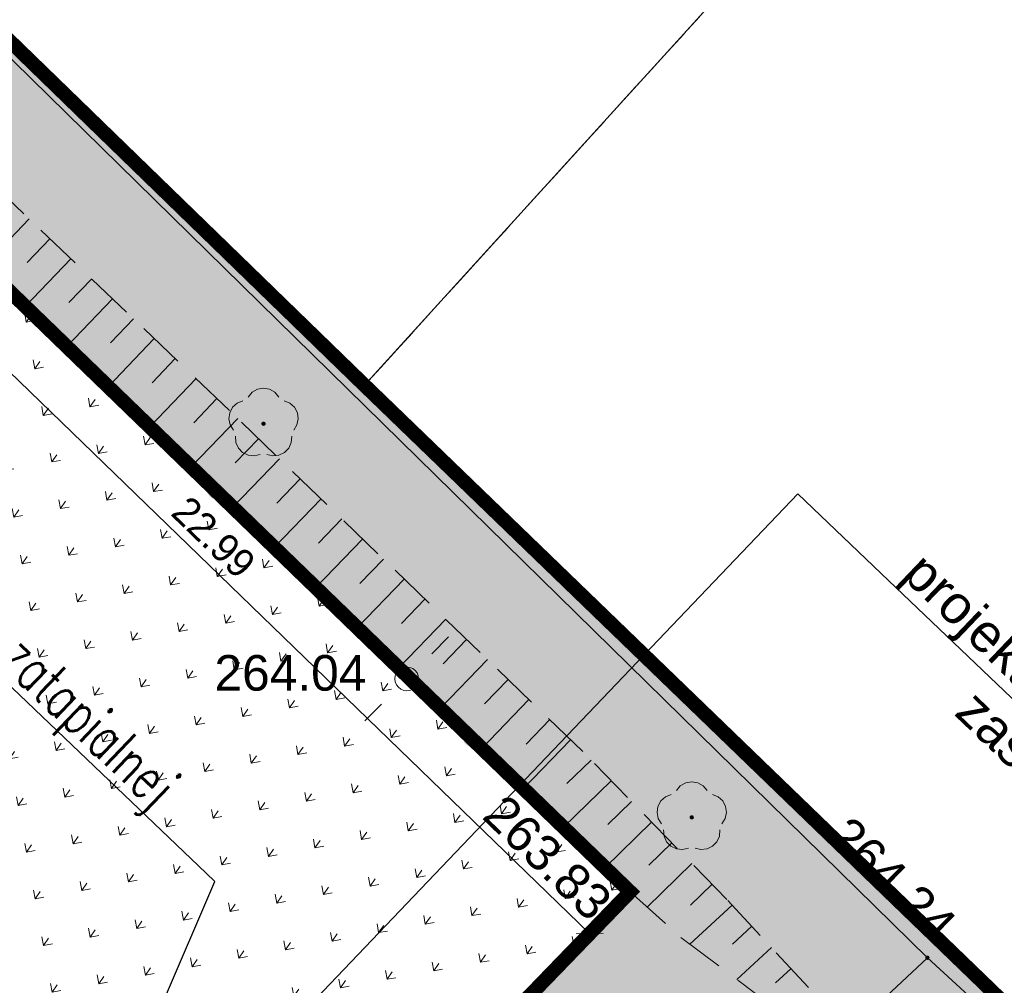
# Model space of a CAD drawing. Header units: metres. Extents: x 7427040 to 7427559, y 5541084 to 5541580.
# Tile 78 of 99: x 7427327 to 7427348, y 5541364 to 5541384. Entities that reach past the tile are written whole.
import ezdxf
from ezdxf.enums import TextEntityAlignment as Align

# ---------------------------------------------------------------- set-up
doc = ezdxf.new("R2010")
doc.units = ezdxf.units.M
doc.header["$MEASUREMENT"] = 0
for name, pattern in [('DASHED2', [0.375, 0.25, -0.125]), ('PRZER1-1', [1, 0.5, -0.5]), ('PRZER2-1', [1.5, 1, -0.5])]:
    doc.linetypes.add(name, pattern=pattern)
doc.layers.get('0').update_dxf_attribs({"color": 4})
doc.layers.get('Defpoints').update_dxf_attribs({"lineweight": 0})
for name, color, linetype, lineweight in [('!_DROGI_WYMIARY', 7, 'Continuous', 0), ('__ELEKTRYKA', 94, 'Continuous', 0), ('_PZT_NAWIERZCHNIE_L', 7, 'Continuous', 13), ('A_granica terenu do wniosku o ULICP', 151, 'DASHED2', 40), ('A_inne obiekty infrastruktury boiska', 33, 'Continuous', 0), ('A_opisy', 3, 'Continuous', 30), ('A_teren podlegający przekształceniu', 1, 'DASHED2', 70), ('A_WYMIAROWANIE', 255, 'Continuous', 0), ('E_gn_typ', 1, 'Continuous', 30), ('E_opisy', 3, 'Continuous', 30), ('GEPPGD', 7, 'Continuous', 13), ('GESDZI', 7, 'Continuous', 13), ('GESUZY', 96, 'Continuous', 13), ('GSLKOG', 7, 'Continuous', 30), ('GSPRDL', 96, 'Continuous', 13), ('GSPWPS', 7, 'Continuous', 13), ('GSPWPS_O', 7, 'Continuous', 13), ('GSSSPS', 7, 'Continuous', 13), ('GSSZSN', 7, 'Continuous', 13), ('GUPELA', 7, 'Continuous', 13), ('PZT 1 BOISKO - A_boisko_L', 45, 'Continuous', 13)]:
    doc.layers.add(name, color=color, linetype=linetype, lineweight=lineweight)
for name, color, linetype, lineweight, transparency in [('A_tereny zielone', 73, 'Continuous', 13, 0.7), ('PZT 1 BOISKO - A_boisko_H', 45, 'Continuous', 13, 0.5), ('SZRAF_1 BOISKO - !_DROGI_SZRAF_TARTAN', 11, 'Continuous', 0, 0.5)]:
    doc.layers.add(name, color=color, linetype=linetype, lineweight=lineweight, transparency=transparency)
doc.styles.add('Arial', font='arial.ttf')
doc.styles.add('century gothic', font='GOTHIC.TTF')
doc.styles.add('GN_atrybuty', font='simplex.shx', dxfattribs={"width": 0.8})
doc.styles.add('Style-@Arial Unicode MS', font='ARIALUNI.ttf')
doc.styles.add('Style-Arial', font='arial.ttf')
doc.styles.add('Style-romans', font='romans.shx')
doc.dimstyles.new('ap 500', dxfattribs={"dimtxt": 0.9, "dimasz": 0.9, "dimexe": 0.045, "dimexo": 0.45, "dimgap": 0.45, "dimtad": 1, "dimzin": 3, "dimdsep": 46, "dimtxsty": 'Style-@Arial Unicode MS', "dimblk": '_Oblique_0.5', "dimcen": 0.55, "dimclrd": 7, "dimclre": 7, "dimadec": 0, "dimazin": 0, "dimtfac": 1, "dimtofl": 0, "dimtmove": 0, "dimatfit": 3, "dimldrblk": 'TerminatorOpen_0.5', "dimfxl": 0, "dimtolj": 1, "dimtzin": 3, "dimlwd": 13, "dimlwe": 13, "dimarcsym": 0})
doc.dimstyles.new('DUO PZT', dxfattribs={"dimtxt": 0.6, "dimasz": 0.4, "dimexe": 0.4, "dimexo": 0.0625, "dimgap": 0, "dimtad": 0, "dimzin": 1, "dimdsep": 46, "dimtxsty": 'century gothic', "dimblk": 'ARCHTICK', "dimcen": 0.09, "dimclrd": 256, "dimclre": 256, "dimclrt": 7, "dimazin": 0, "dimtfac": 1, "dimtmove": 0, "dimatfit": 3, "dimldrblk": 'ARCHTICK', "dimfxl": 0, "dimtolj": 1, "dimtzin": 1, "dimlwd": 13, "dimarcsym": 0})

# ---------------------------------------------------------------- blocks, each defined once
blk = doc.blocks.new('SZRAF_1 BOISKO')
at = {"layer": 'SZRAF_1 BOISKO - !_DROGI_SZRAF_TARTAN', "color": 11, "extrusion": (0, 0, -1)}
blk.add_solid([(-7427200.751, 5541374.594), (-7427248.054, 5541423.446), (-7427279.789, 5541298.079), (-7427327.086, 5541346.936)], dxfattribs=at)
blk = doc.blocks.new('D_GEPPGD1_2')
at = {"lineweight": -2, "extrusion": (0, 0, -1)}
blk.add_hatch(color=0, dxfattribs=at).paths.add_polyline_path([(0, -0.045), (-0.013906, -0.042798), (-0.02645, -0.036406), (-0.036406, -0.02645), (-0.042798, -0.013906), (-0.045, 0), (-0.042798, 0.013906), (-0.036406, 0.02645), (-0.02645, 0.036406), (-0.013906, 0.042798), (0, 0.045), (0.013906, 0.042798), (0.02645, 0.036406), (0.036406, 0.02645), (0.042798, 0.013906), (0.045, 0), (0.042798, -0.013906), (0.036406, -0.02645), (0.02645, -0.036406), (0.013906, -0.042798)])
blk = doc.blocks.new('D_GSPRDL1')
at = {"lineweight": -2, "extrusion": (0, 0, -1)}
blk.add_hatch(color=0, dxfattribs=at).paths.add_polyline_path([(0, -0.045), (-0.013906, -0.042798), (-0.02645, -0.036406), (-0.036406, -0.02645), (-0.042798, -0.013906), (-0.045, 0), (-0.042798, 0.013906), (-0.036406, 0.02645), (-0.02645, 0.036406), (-0.013906, 0.042798), (0, 0.045), (0.013906, 0.042798), (0.02645, 0.036406), (0.036406, 0.02645), (0.042798, 0.013906), (0.045, 0), (0.042798, -0.013906), (0.036406, -0.02645), (0.02645, -0.036406), (0.013906, -0.042798)])
at = {"color": 0, "lineweight": -2, "flags": 128}
for points in [[(-0.324277, 0.563333), (-0.240553, 0.662679), (-0.127956, 0.727494), (0, 0.75), (0.127956, 0.727494), (0.240553, 0.662679), (0.324277, 0.563333)], [(-0.635969, -0.134326), (-0.70458, -0.024001), (-0.731429, 0.103115), (-0.713292, 0.231763), (-0.652348, 0.346501), (-0.55591, 0.433559), (-0.435555, 0.482485)], [(0.435555, 0.482485), (0.55591, 0.433559), (0.652348, 0.346501), (0.713292, 0.231763), (0.731429, 0.103115), (0.70458, -0.024001), (0.635969, -0.134326)], [(-0.068773, -0.646351), (-0.194901, -0.677512), (-0.324092, -0.663766), (-0.440839, -0.606763), (-0.531129, -0.513345), (-0.584125, -0.394725), (-0.593465, -0.265141)], [(0.593465, -0.265141), (0.584125, -0.394725), (0.531129, -0.513345), (0.440839, -0.606763), (0.324092, -0.663766), (0.194901, -0.677512), (0.068773, -0.646351)]]:
    blk.add_lwpolyline(points, dxfattribs=at)
blk = doc.blocks.new('D_GSPWPS1')
at = {"lineweight": -2, "extrusion": (0, 0, -1)}
blk.add_hatch(color=0, dxfattribs=at).paths.add_polyline_path([(0, -0.045), (-0.011647, -0.043467), (-0.0225, -0.038971), (-0.03182, -0.03182), (-0.038971, -0.0225), (-0.043467, -0.011647), (-0.045, 0), (-0.043467, 0.011647), (-0.038971, 0.0225), (-0.03182, 0.03182), (-0.0225, 0.038971), (-0.011647, 0.043467), (0, 0.045), (0.011647, 0.043467), (0.0225, 0.038971), (0.03182, 0.03182), (0.038971, 0.0225), (0.043467, 0.011647), (0.045, 0), (0.043467, -0.011647), (0.038971, -0.0225), (0.03182, -0.03182), (0.0225, -0.038971), (0.011647, -0.043467)])
blk = doc.blocks.new('D_GUPELA2')
at = {"lineweight": -2}
blk.add_hatch(color=0, dxfattribs=at).paths.add_polyline_path([(0.002013, -0.044955), (-0.00982, -0.043916), (-0.020466, -0.040077), (-0.029541, -0.033946), (-0.036867, -0.025804), (-0.04187, -0.01649), (-0.04461, -0.005909), (-0.044532, 0.006476), (-0.041285, 0.017903), (-0.034764, 0.028574), (-0.024479, 0.03776), (-0.013449, 0.042943), (-0.001087, 0.044987), (0.011881, 0.043403), (0.021281, 0.03965), (0.030065, 0.033482), (0.038133, 0.023893), (0.043117, 0.012881), (0.044986, 0.001113), (0.044323, -0.007777), (0.040557, -0.019497), (0.033417, -0.030138), (0.024849, -0.037517), (0.013788, -0.042836)])
at = {"color": 0, "lineweight": -2, "flags": 128}
for points in [[(-0.883883, 0.883883), (-0.53033, 0.53033)], [(0.883883, 0.883883), (0.53033, 0.53033)], [(-0.883883, -0.883883), (-0.53033, -0.53033)], [(0.883883, -0.883883), (0.53033, -0.53033)]]:
    blk.add_lwpolyline(points, dxfattribs=at)
blk = doc.blocks.new('D_GUPELA1')
at = {"color": 0, "lineweight": -2, "flags": 128}
blk.add_lwpolyline([(0, 0.25), (0.064705, 0.241481), (0.125, 0.216506), (0.176777, 0.176777), (0.216506, 0.125), (0.241481, 0.064705), (0.25, 0), (0.241481, -0.064705), (0.216506, -0.125), (0.176777, -0.176777), (0.125, -0.216506), (0.064705, -0.241481), (0, -0.25), (-0.064705, -0.241481), (-0.125, -0.216506), (-0.176777, -0.176777), (-0.216506, -0.125), (-0.241481, -0.064705), (-0.25, 0), (-0.241481, 0.064705), (-0.216506, 0.125), (-0.176777, 0.176777), (-0.125, 0.216506), (-0.064705, 0.241481), (0, 0.25)], close=True, dxfattribs=at)
blk = doc.blocks.new('D_GSLKOG1')
at = {"lineweight": -2, "extrusion": (0, 0, -1)}
blk.add_hatch(color=0, dxfattribs=at).paths.add_polyline_path([(0, -0.175), (-0.045293, -0.169037), (-0.0875, -0.151554), (-0.123744, -0.123744), (-0.151554, -0.0875), (-0.169037, -0.045293), (-0.175, 0), (-0.169037, 0.045293), (-0.151554, 0.0875), (-0.123744, 0.123744), (-0.0875, 0.151554), (-0.045293, 0.169037), (0, 0.175), (0.045293, 0.169037), (0.0875, 0.151554), (0.123744, 0.123744), (0.151554, 0.0875), (0.169037, 0.045293), (0.175, 0), (0.169037, -0.045293), (0.151554, -0.0875), (0.123744, -0.123744), (0.0875, -0.151554), (0.045293, -0.169037)])
blk = doc.blocks.new('D_KOLO')
at = {"lineweight": -2, "extrusion": (0, 0, -1)}
blk.add_hatch(color=0, dxfattribs=at).paths.add_polyline_path([(0, -0.175), (-0.045293, -0.169037), (-0.0875, -0.151554), (-0.123744, -0.123744), (-0.151554, -0.0875), (-0.169037, -0.045293), (-0.175, 0), (-0.169037, 0.045293), (-0.151554, 0.0875), (-0.123744, 0.123744), (-0.0875, 0.151554), (-0.045293, 0.169037), (0, 0.175), (0.045293, 0.169037), (0.0875, 0.151554), (0.123744, 0.123744), (0.151554, 0.0875), (0.169037, 0.045293), (0.175, 0), (0.169037, -0.045293), (0.151554, -0.0875), (0.123744, -0.123744), (0.0875, -0.151554), (0.045293, -0.169037)])
blk = doc.blocks.new('SIT-G1 BOISKO')
at = {"layer": 'GESDZI', "color": 252, "linetype": 'Continuous', "lineweight": 13, "flags": 128}
for points in [[(7427241.97, 5541307.49), (7427230.33, 5541315.24), (7427210.43, 5541329.61), (7427196.99, 5541343.41), (7427172.66, 5541368.39), (7427206.1, 5541403.07), (7427222.77, 5541419.91), (7427222.77, 5541419.91), (7427244.15, 5541442.18), (7427252.46, 5541450.31), (7427254.41, 5541453.57), (7427259.22, 5541448.94), (7427268.91, 5541439.64), (7427284.23, 5541424.73), (7427296.48, 5541413.08), (7427315.34, 5541394.75), (7427334.14, 5541376.5), (7427348.33, 5541362.8), (7427358.58, 5541352.7), (7427361.29, 5541350.08), (7427363.62, 5541347.81)], [(7427355.663, 5541400.192), (7427334.14, 5541376.5), (7427315.34, 5541394.75), (7427336.025, 5541417.524)], [(7427376.692, 5541381.632), (7427371.33, 5541378.06), (7427348.33, 5541362.8), (7427334.14, 5541376.5), (7427355.663, 5541400.192)]]:
    blk.add_lwpolyline(points, dxfattribs=at)
at = {"layer": 'GESUZY', "color": 96, "linetype": 'PRZER1-1', "lineweight": 13}
blk.add_lwpolyline([(7427172.66, 5541368.39), (7427206.1, 5541403.07), (7427222.77, 5541419.91), (7427244.15, 5541442.18), (7427252.46, 5541450.31), (7427254.41, 5541453.57), (7427259.22, 5541448.94), (7427268.91, 5541439.64), (7427284.23, 5541424.73), (7427296.48, 5541413.08), (7427315.34, 5541394.75), (7427334.14, 5541376.5), (7427348.33, 5541362.8), (7427354.64, 5541356.58), (7427273.39, 5541280.26), (7427247.55, 5541303.23), (7427241.97, 5541307.49), (7427230.33, 5541315.24), (7427210.43, 5541329.61), (7427196.99, 5541343.41), (7427172.66, 5541368.39)], close=True, dxfattribs=at)
for points in [[(7427355.663, 5541400.192), (7427334.14, 5541376.5), (7427315.34, 5541394.75), (7427336.025, 5541417.524)], [(7427376.692, 5541381.632), (7427371.33, 5541378.06), (7427348.33, 5541362.8), (7427334.14, 5541376.5), (7427355.663, 5541400.192)]]:
    blk.add_lwpolyline(points, dxfattribs=at)
at = {"layer": 'GSLKOG', "color": 252, "linetype": 'Continuous', "lineweight": 13, "flags": 128}
blk.add_lwpolyline([(7427289.93, 5541414.03), (7427339.74, 5541365.82), (7427329.43, 5541355.16), (7427315.54, 5541368.58), (7427302.06, 5541381.59), (7427288.5, 5541394.62), (7427279.48, 5541403.38), (7427289.93, 5541414.03)], close=True, dxfattribs=at)
for points in [[(7427325.99, 5541384.06), (7427346.01, 5541364.43), (7427347.92, 5541362.68)], [(7427266.44, 5541288.58), (7427269.73, 5541291.75), (7427272.54, 5541294.51), (7427272.93, 5541294.82), (7427275.44, 5541297.27), (7427292.3, 5541313.39), (7427313.99, 5541334.1), (7427333.2, 5541352.27), (7427340.04, 5541358.84), (7427346.01, 5541364.43)]]:
    blk.add_lwpolyline(points, dxfattribs=at)
at = {"layer": 'GSSSPS', "color": 252, "linetype": 'PRZER2-1', "lineweight": 13}
blk.add_lwpolyline([(7427339.74, 5541365.82), (7427289.93, 5541414.03), (7427279.48, 5541403.38), (7427329.43, 5541355.16), (7427339.74, 5541365.82)], close=True, dxfattribs=at)
at = {"layer": 'GSSZSN', "color": 252, "linetype": 'PRZER2-1', "lineweight": 13}
for points in [[(7427367.01, 5541339.26), (7427360.79, 5541345.52), (7427352.94, 5541353.94), (7427352.72, 5541353.94), (7427349.82, 5541355.02), (7427346.77, 5541355.89), (7427345.37, 5541356.92), (7427344.01, 5541358.73), (7427342.86, 5541360.6), (7427344.52, 5541362.7), (7427341.78, 5541365.66), (7427338.74, 5541368.78), (7427331.29, 5541375.97), (7427317.04, 5541389.6), (7427310.13, 5541396.18), (7427293.62, 5541411.76)], [(7427289.93, 5541414.03), (7427339.74, 5541365.82), (7427340.81, 5541364.86), (7427342.7, 5541363.44), (7427341.08, 5541360.86), (7427342.38, 5541358.76), (7427344.35, 5541355.93), (7427345.34, 5541354.92), (7427346.24, 5541354.75), (7427349.47, 5541353.64), (7427351.79, 5541352.78), (7427353.53, 5541350.92), (7427359.6, 5541344.51), (7427365.76, 5541338.15)]]:
    blk.add_lwpolyline(points, dxfattribs=at)
at = {"layer": 'GSSZSN', "color": 252, "linetype": 'Continuous', "lineweight": 13, "flags": 128}
for points in [[(7427327.065, 5541380.011), (7427326.11, 5541379.012)], [(7427327.506, 5541379.59), (7427327.027, 5541379.089)], [(7427327.946, 5541379.169), (7427326.986, 5541378.165)], [(7427328.386, 5541378.747), (7427327.905, 5541378.244)], [(7427328.827, 5541378.326), (7427327.861, 5541377.317)], [(7427329.267, 5541377.905), (7427328.783, 5541377.399)], [(7427329.707, 5541377.484), (7427328.737, 5541376.469)], [(7427330.148, 5541377.063), (7427329.661, 5541376.554)], [(7427330.588, 5541376.641), (7427329.613, 5541375.622)], [(7427331.028, 5541376.22), (7427330.54, 5541375.709)], [(7427331.468, 5541375.798), (7427330.484, 5541374.779)], [(7427331.907, 5541375.375), (7427331.414, 5541374.865)], [(7427332.345, 5541374.952), (7427331.36, 5541373.931)], [(7427332.784, 5541374.529), (7427332.291, 5541374.018)], [(7427333.222, 5541374.105), (7427332.236, 5541373.083)], [(7427333.66, 5541373.682), (7427333.167, 5541373.171)], [(7427334.099, 5541373.259), (7427333.111, 5541372.236)], [(7427334.537, 5541372.836), (7427334.043, 5541372.324)], [(7427334.976, 5541372.413), (7427333.987, 5541371.388)], [(7427335.414, 5541371.99), (7427334.92, 5541371.477)], [(7427335.853, 5541371.566), (7427334.863, 5541370.54)], [(7427336.291, 5541371.143), (7427335.796, 5541370.63)], [(7427336.73, 5541370.72), (7427335.739, 5541369.693)], [(7427337.168, 5541370.297), (7427336.672, 5541369.783)], [(7427337.607, 5541369.874), (7427336.614, 5541368.845)], [(7427338.045, 5541369.45), (7427337.549, 5541368.936)], [(7427338.484, 5541369.027), (7427337.49, 5541367.998)], [(7427338.917, 5541368.599), (7427338.407, 5541368.101)], [(7427339.342, 5541368.162), (7427338.334, 5541367.18)], [(7427339.767, 5541367.726), (7427339.27, 5541367.241)], [(7427340.193, 5541367.289), (7427339.211, 5541366.332)], [(7427340.618, 5541366.853), (7427340.133, 5541366.381)], [(7427341.043, 5541366.416), (7427340.1, 5541365.497)], [(7427341.468, 5541365.98), (7427341.011, 5541365.535)], [(7427341.891, 5541365.54), (7427341.001, 5541364.717)], [(7427342.305, 5541365.093), (7427341.9, 5541364.719)], [(7427342.719, 5541364.646), (7427341.991, 5541363.973)], [(7427343.132, 5541364.199), (7427342.809, 5541363.9)]]:
    blk.add_lwpolyline(points, dxfattribs=at)
at = {"layer": 'GEPPGD', "color": 7, "linetype": 'Continuous', "lineweight": 13}
blk.add_blockref('D_GEPPGD1_2', (7427334.14, 5541376.5), dxfattribs=at)
at = {"layer": 'GSLKOG', "color": 7, "linetype": 'Continuous', "lineweight": 13}
for name, p, rotation in [('D_KOLO', (7427330.645, 5541379.496), 315.5635468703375), ('D_KOLO', (7427330.645, 5541379.496), 315.5635468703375), ('D_KOLO', (7427331.002, 5541374.277), 315.935167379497), ('D_KOLO', (7427331.002, 5541374.277), 315.935167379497), ('D_KOLO', (7427336, 5541374.245), 315.5635468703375), ('D_KOLO', (7427336, 5541374.245), 315.5635468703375), ('D_KOLO', (7427336.392, 5541369.061), 315.935167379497), ('D_KOLO', (7427336.392, 5541369.061), 315.935167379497), ('D_KOLO', (7427341.355, 5541368.994), 315.5635468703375), ('D_KOLO', (7427341.355, 5541368.994), 315.5635468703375), ('D_GSLKOG1', (7427346.01, 5541364.43), 43.11725267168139)]:
    blk.add_blockref(name, p, dxfattribs=dict(at, rotation=rotation))
at = {"layer": 'GSPRDL', "color": 96, "linetype": 'Continuous', "lineweight": 13}
for p in [(7427332.01, 5541375.69), (7427341.04, 5541367.39)]:
    blk.add_blockref('D_GSPRDL1', p, dxfattribs=at)
at = {"layer": 'GSPWPS', "color": 7, "linetype": 'Continuous', "lineweight": 13}
for p in [(7427335.03, 5541370.31), (7427339.74, 5541365.82), (7427346.01, 5541364.43)]:
    blk.add_blockref('D_GSPWPS1', p, dxfattribs=at)
at = {"layer": 'GUPELA', "color": 7, "linetype": 'Continuous', "lineweight": 13}
for name in ['D_GUPELA2', 'D_GUPELA1']:
    blk.add_blockref(name, (7427335.03, 5541370.31), dxfattribs=at)
at = {"layer": 'GSPWPS_O', "color": 252, "linetype": 'Continuous', "lineweight": 13, "style": 'Arial'}
blk.add_text('264.04', height=0.75, dxfattribs=at).set_placement((7427330.975, 5541370.062))
for s, rotation, p in [('263.83', 315.9352, (7427336.594, 5541367.39)), ('264.24', 315.6666, (7427343.866, 5541366.929))]:
    blk.add_text(s, height=0.75, rotation=rotation, dxfattribs=at).set_placement(p)
blk = doc.blocks.new('MULTILEADER_3')
at = {"layer": 'A_opisy', "flags": 128}
for points in [[(7427324.133, 5541354.161), (7427343.276, 5541374.213)], [(7427343.276, 5541374.213), (7427345.19, 5541372.386)], [(7427345.19, 5541372.386), (7427353.881, 5541364.091)]]:
    blk.add_lwpolyline(points, dxfattribs=at)
at = {"layer": 'A_opisy', "style": 'Style-Arial'}
for s, p in [('projektowana pompa do', (7427345.996, 5541373.048)), ('zasielnia zbiornika', (7427347.104, 5541370.147))]:
    blk.add_text(s, height=0.8, rotation=316.3329, dxfattribs=at).set_placement(p, align=Align.TOP_LEFT)
blk = doc.blocks.new('_ArchTick')
at = {"color": 0, "linetype": 'ByBlock', "flags": 128}
blk.add_lwpolyline([(-0.5, -0.5), (0.5, 0.5)], dxfattribs=at)
blk = doc.blocks.new('*D116')
at = {"layer": 'A_WYMIAROWANIE'}
for p, q in [((7427322.643, 5541381.218), (7427322.086, 5541380.644)), ((7427339.165, 5541365.226), (7427338.609, 5541364.651))]:
    blk.add_line(p, q, dxfattribs=at)
at = {"layer": 'A_WYMIAROWANIE', "lineweight": 13}
blk.add_line((7427322.364, 5541380.931), (7427338.887, 5541364.939), dxfattribs=at)
at = {"layer": 'Defpoints'}
for p in [(7427323.217, 5541381.812), (7427330.96, 5541373.28), (7427339.74, 5541365.82), (7427338.887, 5541364.939)]:
    blk.add_point(p, dxfattribs=at)
at = {"layer": 'A_WYMIAROWANIE', "lineweight": 13, "xscale": 0.4, "yscale": 0.4, "zscale": 0.4}
for p, rotation in [((7427322.364, 5541380.931), 135.9351690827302), ((7427338.887, 5541364.939), 315.9351690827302)]:
    blk.add_blockref('_ArchTick', p, dxfattribs=dict(at, rotation=rotation))
at = {"layer": 'A_WYMIAROWANIE', "color": 7, "linetype": 'Continuous', "style": 'century gothic'}
blk.add_text('22.99', height=0.6, rotation=315.9352, dxfattribs=at).set_placement((7427330.24, 5541373.997), align=Align.MIDDLE_LEFT)
blk = doc.blocks.new('MULTILEADER')
at = {"layer": 'E_opisy', "flags": 128}
for points in [[(33.765, 67.518), (47.255, 67.518)], [(47.508, 67.518), (47.255, 67.518)], [(52.355, 54.501), (47.508, 67.518)]]:
    blk.add_lwpolyline(points, dxfattribs=at)
at = {"layer": 'E_opisy', "style": 'Style-romans', "width": 0.7}
blk.add_text('Zasilanie pompy zatapialnej', height=0.9, dxfattribs=at).set_placement((33.675, 68.598), align=Align.TOP_LEFT)
blk = doc.blocks.new('elektryka 2024.12.09')
at = {"layer": 'E_opisy'}
blk.add_blockref('MULTILEADER', (0, 0), dxfattribs=at)
blk = doc.blocks.new('_Oblique_0.5')
at = {"color": 0, "linetype": 'ByBlock', "lineweight": -2}
for p, q in [((0.5, 0.25), (-0.5, -0.25)), ((0, 0), (-1, 0))]:
    blk.add_line(p, q, dxfattribs=at)
blk = doc.blocks.new('*D120')
at = {"layer": '!_DROGI_WYMIARY', "color": 7, "linetype": 'Continuous', "lineweight": 13}
for p, q in [((7427248.088, 5541423.482), (7427231.858, 5541406.717)), ((7427311.712, 5541329.473), (7427232.536, 5541406.123)), ((7427328.558, 5541345.581), (7427312.328, 5541328.815))]:
    blk.add_line(p, q, dxfattribs=at)
at = {"layer": 'Defpoints', "color": 0, "linetype": 'Continuous'}
for p in [(7427248.401, 5541423.805), (7427231.889, 5541406.749), (7427328.871, 5541345.904)]:
    blk.add_point(p, dxfattribs=at)
at = {"layer": '!_DROGI_WYMIARY', "color": 7, "linetype": 'Continuous', "lineweight": 13, "xscale": 0.9, "yscale": 0.9, "zscale": 0.9}
for p, rotation in [((7427231.889, 5541406.749), 135.929084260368), ((7427312.359, 5541328.847), 315.929084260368)]:
    blk.add_blockref('_Oblique_0.5', p, dxfattribs=dict(at, rotation=rotation))
at = {"layer": '!_DROGI_WYMIARY', "color": 0, "linetype": 'Continuous', "lineweight": 13, "insert": (7427272.757, 5541368.452), "char_height": 0.9, "attachment_point": 5, "rotation": 315.9291, "style": 'Style-@Arial Unicode MS'}
blk.add_mtext('\\A1;112.00', dxfattribs=at)
blk = doc.blocks.new('TerminatorOpen_0.5')
at = {"color": 0, "linetype": 'ByBlock', "lineweight": -2}
for q in [(-1, 0.25), (-1, 0), (-1, -0.25)]:
    blk.add_line((0, 0), q, dxfattribs=at)
blk = doc.blocks.new('PZT 1 BOISKO')
at = {"layer": 'A_tereny zielone'}
h = blk.add_hatch(color=256, dxfattribs=at)
h.paths.add_polyline_path([(7427324.78, 5541228.21), (7427320.15, 5541236.27), (7427318.546, 5541237.821), (7427318.49, 5541238.43), (7427319.15, 5541240.43), (7427320.48, 5541241.81), (7427326.5, 5541247.52), (7427335.07, 5541252.64), (7427336.85, 5541254), (7427338.44, 5541255.52), (7427341.9, 5541251.93), (7427352.26, 5541261.86), (7427350.51, 5541263.66), (7427364.25, 5541276.73), (7427384.85, 5541296.39), (7427386.58, 5541294.57), (7427400.33, 5541309.31), (7427386.39, 5541323.91), (7427384.86, 5541322.51), (7427383.48, 5541321.65), (7427381.81, 5541321.37), (7427380.25, 5541322.03), (7427379.36, 5541322.8), (7427365.08, 5541337.79), (7427363.83, 5541336.54), (7427352.19, 5541348.62), (7427344.66, 5541341.63), (7427333.96, 5541352.05), (7427333.2, 5541352.27), (7427330.14, 5541355.32), (7427329.45, 5541354.65), (7427313.14, 5541370.37), (7427299.43, 5541383.63), (7427279.18, 5541403.15), (7427279.16, 5541407.3), (7427277.41, 5541408.96), (7427269.89, 5541416.27), (7427269.12, 5541416.97), (7427261.75, 5541424.2), (7427262.8, 5541425.24), (7427270.14, 5541432.76), (7427260.46, 5541442.38), (7427263.413, 5541444.916), (7427268.91, 5541439.64), (7427269.612, 5541438.962), (7427267.81, 5541437.12), (7427268.24, 5541436.7), (7427270.47, 5541434.69), (7427272.179, 5541436.459), (7427282.328, 5541426.581), (7427280.89, 5541425.01), (7427283.3, 5541422.5), (7427284.71, 5541421.28), (7427286.228, 5541422.83), (7427296.48, 5541413.08), (7427315.34, 5541394.75), (7427334.14, 5541376.5), (7427348.33, 5541362.8), (7427358.58, 5541352.7), (7427361.29, 5541350.08), (7427363.62, 5541347.81), (7427366.52, 5541345.04), (7427373.099, 5541338.769), (7427371.84, 5541337.44), (7427372.92, 5541336.41), (7427374.211, 5541337.709), (7427378.19, 5541333.92), (7427396.7, 5541315.71), (7427402.05, 5541310.46), (7427383.24, 5541290.03), (7427367.48, 5541272.62), (7427365.33, 5541270.24), (7427360.53, 5541265.49), (7427345.01, 5541249.37), (7427332.02, 5541235.75), (7427327.9, 5541231.44)])
h.paths.add_polyline_path([(7427329.43, 5541355.16), (7427321.278, 5541363.03), (7427312.899, 5541371.129), (7427323.217, 5541381.812), (7427339.74, 5541365.82)], flags=16)
h.paths.add_polyline_path([(7427333.7, 5541353.99), (7427331.59, 5541356.15), (7427335.31, 5541359.75), (7427337.42, 5541357.48)], flags=16)
h.paths.add_polyline_path([(7427326.352, 5541237.954), (7427322.013, 5541242.346), (7427326.796, 5541246.889), (7427331.617, 5541249.912), (7427331.883, 5541249.488), (7427327.104, 5541246.491), (7427322.727, 5541242.334), (7427326.708, 5541238.306)], flags=16)
h.paths.add_polyline_path([(7427326.903, 5541233.524), (7427319.234, 5541240.333), (7427319.566, 5541240.707), (7427326.877, 5541234.216), (7427326.99, 5541234.334), (7427327.35, 5541233.986)], flags=16)
at = {"layer": 'PZT 1 BOISKO - A_boisko_H'}
h = blk.add_hatch(dxfattribs=at)
h.set_pattern_fill('SITEWORK_GRASS', color=256, pattern_type=2)
h.set_pattern_definition([(55.3329, (7427118.9615, 5541381.5784), (-0.179367, 0.9837826), [0.1875, -1.226714]), (10.3329, (7427118.9615, 5541381.5784), (-0.179367, 0.9837822), [0.1875, -0.8125]), (100.3329, (7427118.9615, 5541381.5784), (-0.9837822, -0.179367), [0.1875, -0.8125])])
h.paths.add_polyline_path([(7427323.217, 5541381.812), (7427339.74, 5541365.82), (7427329.43, 5541355.16), (7427321.278, 5541363.03), (7427312.899, 5541371.129)])
at = {"layer": '_PZT_NAWIERZCHNIE_L', "flags": 128}
blk.add_lwpolyline([(7427363.62, 5541347.81), (7427361.29, 5541350.08), (7427358.58, 5541352.7), (7427348.33, 5541362.8), (7427334.14, 5541376.5), (7427315.34, 5541394.75), (7427296.48, 5541413.08)], dxfattribs=at)
at = {"layer": 'A_granica terenu do wniosku o ULICP', "ltscale": 5, "const_width": 0.3, "flags": 128}
blk.add_lwpolyline([(7427254.41, 5541453.57), (7427252.46, 5541450.31), (7427244.15, 5541442.18), (7427222.77, 5541419.91), (7427206.1, 5541403.07), (7427172.66, 5541368.39), (7427210.43, 5541329.61), (7427230.33, 5541315.24), (7427241.97, 5541307.49), (7427247.55, 5541303.23), (7427281.57, 5541272.99), (7427305.53, 5541250.41), (7427320.15, 5541236.27), (7427324.78, 5541228.21), (7427327.9, 5541231.44), (7427332.02, 5541235.75), (7427345.01, 5541249.37), (7427360.53, 5541265.49), (7427365.33, 5541270.24), (7427367.48, 5541272.62), (7427383.24, 5541290.03), (7427402.05, 5541310.46), (7427396.7, 5541315.71), (7427378.19, 5541333.92), (7427374.211, 5541337.709), (7427366.52, 5541345.04), (7427363.62, 5541347.81), (7427361.29, 5541350.08), (7427358.58, 5541352.7), (7427348.33, 5541362.8), (7427334.14, 5541376.5), (7427315.34, 5541394.75), (7427296.48, 5541413.08), (7427284.23, 5541424.73), (7427268.91, 5541439.64), (7427263.413, 5541444.916), (7427259.22, 5541448.94), (7427254.41, 5541453.57)], dxfattribs=at)
at = {"layer": 'A_inne obiekty infrastruktury boiska', "flags": 128}
blk.add_lwpolyline([(7427339.74, 5541365.82), (7427323.213, 5541381.816), (7427312.899, 5541371.129), (7427312.901, 5541366.803)], dxfattribs=at)
at = {"layer": 'A_teren podlegający przekształceniu', "ltscale": 5, "const_width": 0.3, "flags": 128}
blk.add_lwpolyline([(7427323.217, 5541381.812), (7427339.74, 5541365.82), (7427329.43, 5541355.16), (7427321.278, 5541363.03), (7427312.899, 5541371.129), (7427279.178, 5541403.674), (7427279.16, 5541407.3), (7427277.41, 5541408.96), (7427261.75, 5541424.2), (7427262.8, 5541425.24), (7427270.14, 5541432.76), (7427289.93, 5541414.03), (7427323.217, 5541381.812)], dxfattribs=at)
at = {"layer": 'PZT 1 BOISKO - A_boisko_L', "flags": 128}
blk.add_lwpolyline([(7427323.217, 5541381.812), (7427339.74, 5541365.82), (7427329.43, 5541355.16), (7427321.278, 5541363.03), (7427312.899, 5541371.129), (7427323.217, 5541381.812)], close=True, dxfattribs=at)
at = {"layer": '__ELEKTRYKA', "rotation": 316.3328862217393}
blk.add_blockref('elektryka 2024.12.09', (7427250, 5541350), dxfattribs=at)
at = {"layer": 'A_opisy'}
blk.add_blockref('MULTILEADER_3', (0, 0), dxfattribs=at)
at = {"layer": 'E_gn_typ', "style": 'GN_atrybuty', "width": 0.9, "flags": 8}
for p in [(7427416.237, 5541237.381), (7427411.812, 5541232.473)]:
    blk.add_attdef('ILOŚĆ_ŻYŁ', text='', height=0.9, rotation=318.0369, dxfattribs=at).set_placement(p, align=Align.MIDDLE_LEFT)
at = {"layer": 'A_WYMIAROWANIE', "lineweight": 13}
dim = blk.add_linear_dim(base=(7427338.887, 5541364.939), p1=(7427323.217, 5541381.812), p2=(7427339.74, 5541365.82), angle=315.9352, dimstyle='DUO PZT', override={"dimlwe": 65535}, dxfattribs=at)
dim.commit()
dim.dimension.update_dxf_attribs({"geometry": '*D116', "text_midpoint": (7427330.96, 5541373.28)})

msp = doc.modelspace()

# ---------------------------------------------------------------- block references
at = {"color": 7, "linetype": 'Continuous', "lineweight": 0}
for name in ['SIT-G1 BOISKO', 'PZT 1 BOISKO', 'SZRAF_1 BOISKO']:
    msp.add_blockref(name, (0, 0), dxfattribs=at)

# ---------------------------------------------------------------- dimensions: what is measured, and where the dimension line sits
at = {"layer": '!_DROGI_WYMIARY', "color": 7, "linetype": 'Continuous', "lineweight": 13}
dim = msp.add_linear_dim(base=(7427231.889, 5541406.749), p1=(7427328.871, 5541345.904), p2=(7427248.401, 5541423.805), angle=135.9291, dimstyle='ap 500', dxfattribs=at)
dim.commit()
dim.dimension.update_dxf_attribs({"geometry": '*D120', "text_midpoint": (7427272.757, 5541368.452)})

doc.saveas('drawing.dxf')
